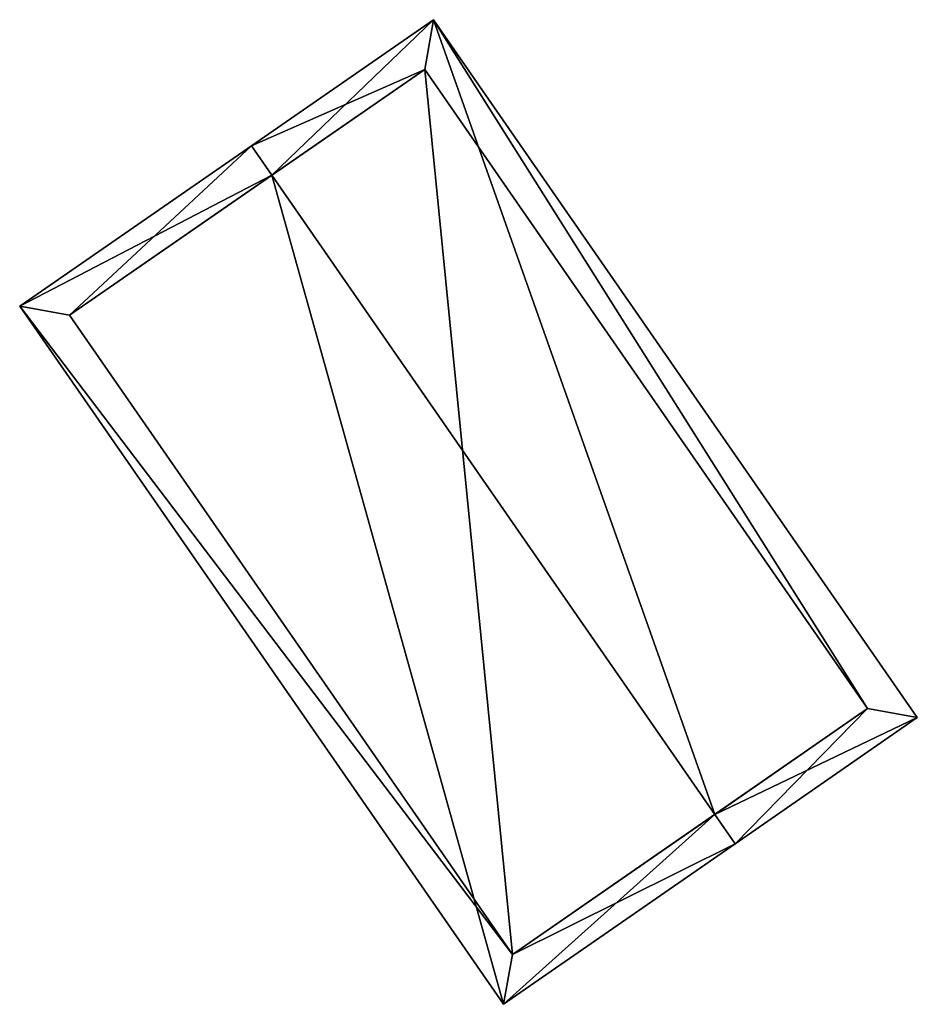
# Model space of a CAD drawing. Header units: inches. Extents: x 2523744 to 2528136, y 1148995 to 1152010.
# Tile 29 of 256: x 2525516.16 to 2525522.42, y 1149339.27 to 1149346.14. Entities that reach past the tile are written whole.
import ezdxf

# ---------------------------------------------------------------- set-up
doc = ezdxf.new("R2010")
doc.units = ezdxf.units.IN
doc.header["$MEASUREMENT"] = 0
doc.layers.add('Gebaeude Einzelhaus', color=10, linetype='Continuous')

msp = doc.modelspace()

# ---------------------------------------------------------------- meshes
at = {"layer": 'Gebaeude Einzelhaus'}
mesh = msp.add_polyface(dxfattribs=at)
corners = [(2525517.917, 1149345.05, 387.959), (2525516.159, 1149344.136, 386.789), (2525519.533, 1149339.265, 386.789), (2525517.775, 1149345.255, 387.959), (2525521.007, 1149340.59, 387.959), (2525521.149, 1149340.385, 387.959), (2525522.42, 1149341.265, 386.789), (2525519.046, 1149346.135, 386.789), (2525519.596, 1149339.613, 386.938), (2525522.073, 1149341.329, 386.977), (2525518.984, 1149345.788, 386.977), (2525516.506, 1149344.073, 386.937), (2525518.984, 1149345.788, 381.015), (2525522.073, 1149341.329, 381.015), (2525516.506, 1149344.073, 381.015), (2525519.596, 1149339.613, 381.015)]
mesh.append_faces([[corners[k] for k in face] for face in [(11, 8, 1), (0, 11, 3), (10, 0, 3), (3, 11, 1), (9, 10, 7), (7, 10, 3), (6, 9, 7), (8, 4, 5), (5, 4, 9), (5, 9, 6), (1, 8, 2), (2, 8, 5), (4, 7, 0), (0, 7, 3), (5, 6, 4), (4, 6, 7), (0, 2, 4), (4, 2, 5), (3, 1, 0), (0, 1, 2)]], dxfattribs={"color": 13})
mesh.append_faces([[corners[k] for k in face] for face in [(12, 15, 14), (13, 15, 12), (8, 15, 13), (8, 13, 4), (4, 13, 9), (14, 15, 11), (11, 15, 8), (12, 14, 11), (0, 12, 11), (10, 12, 0), (13, 12, 9), (9, 12, 10)]], dxfattribs={"color": 41})

doc.saveas('drawing.dxf')
